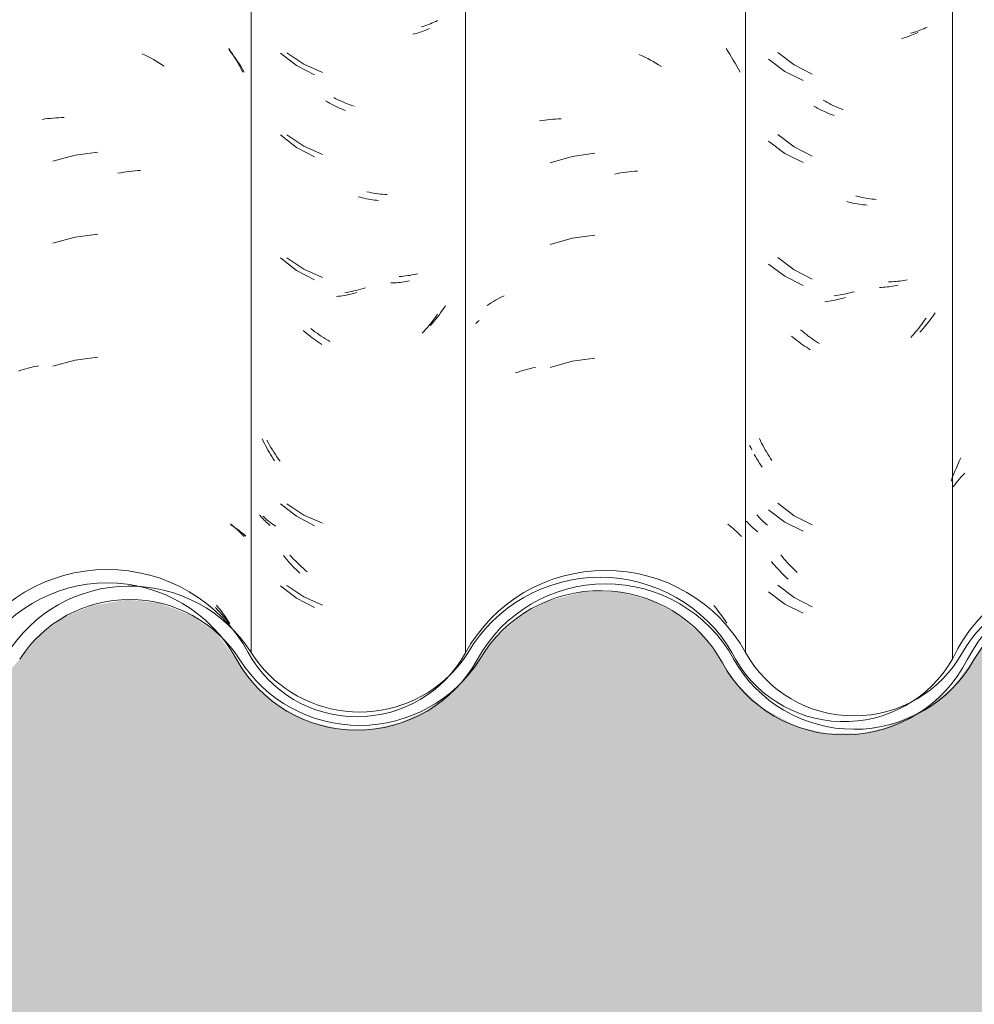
# Model space of a CAD drawing. Header units: metres. Extents: x -27.3 to 21, y -0.3 to 10.3.
# Tile 130 of 255: x 11.803 to 12.154, y 2.65 to 3.012. Entities that reach past the tile are written whole.
import ezdxf

# ---------------------------------------------------------------- set-up
doc = ezdxf.new("R2010")
doc.units = ezdxf.units.M
for name, color, linetype, lineweight in [('A-DETL-GENF', 7, 'Continuous', 5), ('A-GLAZ-CWMG', 7, 'Continuous', 5), ('A-WALL', 7, 'Continuous', 5)]:
    doc.layers.add(name, color=color, linetype=linetype, lineweight=lineweight)

# ---------------------------------------------------------------- blocks, each defined once
blk = doc.blocks.new('FP_79-FACHADA 03')
at = {"layer": 'A-GLAZ-CWMG', "color": 9, "true_color": 0xc0c0c0}
for p, q in [((17.05592, 2.99966), (17.05695, 2.99915)), ((17.05695, 2.99915), (17.05798, 2.99863)), ((17.08774, 3.0017), (17.08843, 3.00064)), ((17.08843, 3.00064), (17.08911, 2.99956)), ((17.08911, 2.99956), (17.08978, 2.99848)), ((17.05798, 2.99863), (17.059, 2.99809)), ((17.059, 2.99809), (17.06002, 2.99753)), ((17.06002, 2.99753), (17.06103, 2.99696)), ((17.06103, 2.99696), (17.06204, 2.99636)), ((17.06204, 2.99636), (17.06304, 2.99575)), ((17.06304, 2.99575), (17.06403, 2.99512)), ((17.08978, 2.99848), (17.09043, 2.99739)), ((17.09043, 2.99739), (17.09106, 2.99628)), ((17.09106, 2.99628), (17.09168, 2.99516)), ((17.09168, 2.99516), (17.09229, 2.99403)), ((17.09229, 2.99403), (17.09287, 2.99289)), ((17.01916, 2.97552), (17.02013, 2.97566)), ((17.02013, 2.97566), (17.02111, 2.97578)), ((17.02111, 2.97578), (17.0221, 2.97589)), ((17.0221, 2.97589), (17.02309, 2.97598)), ((17.02309, 2.97598), (17.02409, 2.97605)), ((17.02409, 2.97605), (17.0251, 2.97611)), ((17.0251, 2.97611), (17.02611, 2.97614)), ((17.02611, 2.97614), (17.02713, 2.97616)), ((17.03958, 2.96341), (17.0312, 2.96234)), ((17.0312, 2.96234), (17.02305, 2.9601)), ((17.04695, 2.95571), (17.048, 2.9559)), ((17.048, 2.9559), (17.04905, 2.95607)), ((17.04905, 2.95607), (17.05011, 2.95623)), ((17.05011, 2.95623), (17.05116, 2.95636)), ((17.05116, 2.95636), (17.0522, 2.95648)), ((17.0522, 2.95648), (17.05325, 2.95658)), ((17.05325, 2.95658), (17.05429, 2.95666)), ((17.05429, 2.95666), (17.05532, 2.95672)), ((17.0312, 2.93219), (17.02305, 2.92995)), ((17.03958, 2.93327), (17.0312, 2.93219)), ((17.0312, 2.88698), (17.02305, 2.88474)), ((17.03958, 2.88806), (17.0312, 2.88698)), ((17.01032, 2.88291), (17.01121, 2.88321)), ((17.01121, 2.88321), (17.01211, 2.88349)), ((17.01211, 2.88349), (17.01302, 2.88376)), ((17.01302, 2.88376), (17.01394, 2.88401)), ((17.01394, 2.88401), (17.01487, 2.88424)), ((17.01487, 2.88424), (17.01581, 2.88446)), ((17.01581, 2.88446), (17.01675, 2.88466)), ((17.01675, 2.88466), (17.0177, 2.88484)), ((17.08839, 2.8267), (17.08907, 2.82617)), ((17.08907, 2.82617), (17.08973, 2.82562)), ((17.08973, 2.82562), (17.09038, 2.82507)), ((17.09038, 2.82507), (17.09102, 2.8245)), ((17.09102, 2.8245), (17.09164, 2.82392)), ((17.09164, 2.82392), (17.09225, 2.82333)), ((17.09225, 2.82333), (17.09284, 2.82273)), ((17.09284, 2.82273), (17.09341, 2.82212)), ((17.08327, 2.79682), (17.08411, 2.79576)), ((17.08411, 2.79576), (17.08493, 2.79468)), ((17.08493, 2.79468), (17.08573, 2.79359)), ((17.08573, 2.79359), (17.08652, 2.79248)), ((17.08652, 2.79248), (17.08729, 2.79136)), ((17.08729, 2.79136), (17.08805, 2.79023))]:
    blk.add_line(p, q, dxfattribs=at)
blk = doc.blocks.new('FP_80-FACHADA 03')
at = {"layer": 'A-GLAZ-CWMG', "color": 9, "true_color": 0xc0c0c0}
for p, q in [((17.15616, 3.00697), (17.15552, 3.0068)), ((17.1568, 3.00715), (17.15616, 3.00697)), ((17.15743, 3.00734), (17.1568, 3.00715)), ((17.15805, 3.00754), (17.15743, 3.00734)), ((17.15867, 3.00775), (17.15805, 3.00754)), ((17.15927, 3.00797), (17.15867, 3.00775)), ((17.15987, 3.00821), (17.15927, 3.00797)), ((17.16046, 3.00845), (17.15987, 3.00821)), ((17.16104, 3.00871), (17.16046, 3.00845)), ((17.16162, 3.00897), (17.16104, 3.00871)), ((17.1068, 2.99992), (17.11269, 2.99531)), ((17.11269, 2.99531), (17.11932, 2.99185)), ((17.12406, 2.98193), (17.12333, 2.98235)), ((17.12478, 2.98152), (17.12406, 2.98193)), ((17.12551, 2.98113), (17.12478, 2.98152)), ((17.12624, 2.98075), (17.12551, 2.98113)), ((17.12698, 2.98038), (17.12624, 2.98075)), ((17.12772, 2.98003), (17.12698, 2.98038)), ((17.12846, 2.97969), (17.12772, 2.98003)), ((17.1292, 2.97936), (17.12846, 2.97969)), ((17.12995, 2.97905), (17.1292, 2.97936)), ((17.13069, 2.97875), (17.12995, 2.97905)), ((17.1068, 2.96978), (17.11269, 2.96517)), ((17.11269, 2.96517), (17.11932, 2.9617)), ((17.13613, 2.94685), (17.13538, 2.94705)), ((17.13688, 2.94666), (17.13613, 2.94685)), ((17.13763, 2.94649), (17.13688, 2.94666)), ((17.13838, 2.94633), (17.13763, 2.94649)), ((17.13913, 2.94618), (17.13838, 2.94633)), ((17.13987, 2.94605), (17.13913, 2.94618)), ((17.14062, 2.94593), (17.13987, 2.94605)), ((17.14136, 2.94583), (17.14062, 2.94593)), ((17.1421, 2.94574), (17.14136, 2.94583)), ((17.14284, 2.94566), (17.1421, 2.94574)), ((17.1068, 2.92456), (17.11269, 2.91995)), ((17.11269, 2.91995), (17.11932, 2.91649)), ((17.1509, 2.91555), (17.1502, 2.91548)), ((17.15159, 2.91564), (17.1509, 2.91555)), ((17.15227, 2.91573), (17.15159, 2.91564)), ((17.15295, 2.91584), (17.15227, 2.91573)), ((17.15362, 2.91596), (17.15295, 2.91584)), ((17.15428, 2.91609), (17.15362, 2.91596)), ((17.14809, 2.91535), (17.14738, 2.91533)), ((17.1488, 2.91538), (17.14809, 2.91535)), ((17.1495, 2.91543), (17.1488, 2.91538)), ((17.1502, 2.91548), (17.1495, 2.91543)), ((17.1281, 2.91042), (17.12736, 2.91034)), ((17.12884, 2.91052), (17.1281, 2.91042)), ((17.12959, 2.91063), (17.12884, 2.91052)), ((17.13033, 2.91076), (17.12959, 2.91063)), ((17.13108, 2.9109), (17.13033, 2.91076)), ((17.13183, 2.91105), (17.13108, 2.9109)), ((17.13258, 2.91121), (17.13183, 2.91105)), ((17.13333, 2.91139), (17.13258, 2.91121)), ((17.13408, 2.91159), (17.13333, 2.91139)), ((17.13483, 2.91179), (17.13408, 2.91159)), ((17.16301, 2.90167), (17.16247, 2.90095)), ((17.16355, 2.90241), (17.16301, 2.90167)), ((17.16408, 2.90315), (17.16355, 2.90241)), ((17.1646, 2.9039), (17.16408, 2.90315)), ((17.11578, 2.89733), (17.11512, 2.8979)), ((17.15958, 2.89749), (17.15898, 2.89683)), ((17.16018, 2.89816), (17.15958, 2.89749)), ((17.16076, 2.89884), (17.16018, 2.89816)), ((17.16134, 2.89953), (17.16076, 2.89884)), ((17.16191, 2.90024), (17.16134, 2.89953)), ((17.16247, 2.90095), (17.16191, 2.90024)), ((17.11644, 2.89677), (17.11578, 2.89733)), ((17.11711, 2.89623), (17.11644, 2.89677)), ((17.11779, 2.89569), (17.11711, 2.89623)), ((17.11848, 2.89517), (17.11779, 2.89569)), ((17.11917, 2.89466), (17.11848, 2.89517)), ((17.11986, 2.89417), (17.11917, 2.89466)), ((17.12057, 2.89368), (17.11986, 2.89417)), ((17.12127, 2.89321), (17.12057, 2.89368)), ((17.12198, 2.89275), (17.12127, 2.89321)), ((17.10047, 2.85718), (17.10008, 2.85803)), ((17.10088, 2.85634), (17.10047, 2.85718)), ((17.10129, 2.85551), (17.10088, 2.85634)), ((17.10172, 2.85468), (17.10129, 2.85551)), ((17.10216, 2.85387), (17.10172, 2.85468)), ((17.10262, 2.85306), (17.10216, 2.85387)), ((17.10308, 2.85226), (17.10262, 2.85306)), ((17.10355, 2.85146), (17.10308, 2.85226)), ((17.10404, 2.85068), (17.10355, 2.85146)), ((17.10453, 2.84991), (17.10404, 2.85068)), ((17.1068, 2.83413), (17.11269, 2.82952)), ((17.09945, 2.82955), (17.09907, 2.83001)), ((17.09985, 2.8291), (17.09945, 2.82955)), ((17.10026, 2.82865), (17.09985, 2.8291)), ((17.10068, 2.82821), (17.10026, 2.82865)), ((17.11269, 2.82952), (17.11932, 2.82606)), ((17.10112, 2.82778), (17.10068, 2.82821)), ((17.10157, 2.82736), (17.10112, 2.82778)), ((17.10203, 2.82695), (17.10157, 2.82736)), ((17.10251, 2.82655), (17.10203, 2.82695)), ((17.10299, 2.82616), (17.10251, 2.82655)), ((17.10841, 2.81444), (17.10785, 2.81514)), ((17.10899, 2.81374), (17.10841, 2.81444)), ((17.10957, 2.81306), (17.10899, 2.81374)), ((17.11016, 2.81239), (17.10957, 2.81306)), ((17.11077, 2.81173), (17.11016, 2.81239)), ((17.11137, 2.81108), (17.11077, 2.81173)), ((17.11199, 2.81044), (17.11137, 2.81108)), ((17.11262, 2.80981), (17.11199, 2.81044)), ((17.11325, 2.80919), (17.11262, 2.80981)), ((17.11389, 2.80859), (17.11325, 2.80919)), ((17.1068, 2.80399), (17.11269, 2.79938)), ((17.11269, 2.79938), (17.11932, 2.79592))]:
    blk.add_line(p, q, dxfattribs=at)
blk = doc.blocks.new('FP_81-FACHADA 03')
at = {"layer": 'A-GLAZ-CWMG', "color": 9, "true_color": 0xc0c0c0}
for p, q in [((17.23881, 2.99943), (17.23985, 2.99893)), ((17.23985, 2.99893), (17.24087, 2.99841)), ((17.27073, 3.00163), (17.27142, 3.00058)), ((17.27142, 3.00058), (17.2721, 2.99951)), ((17.2721, 2.99951), (17.27277, 2.99842)), ((17.24087, 2.99841), (17.2419, 2.99788)), ((17.2419, 2.99788), (17.24292, 2.99733)), ((17.24292, 2.99733), (17.24393, 2.99676)), ((17.24393, 2.99676), (17.24494, 2.99617)), ((17.24494, 2.99617), (17.24594, 2.99557)), ((17.24594, 2.99557), (17.24694, 2.99495)), ((17.27277, 2.99842), (17.27342, 2.99733)), ((17.27342, 2.99733), (17.27406, 2.99623)), ((17.27406, 2.99623), (17.27468, 2.99511)), ((17.27468, 2.99511), (17.27529, 2.99398)), ((17.27529, 2.99398), (17.27588, 2.99285)), ((17.20209, 2.97497), (17.20306, 2.97512)), ((17.20306, 2.97512), (17.20403, 2.97525)), ((17.20403, 2.97525), (17.20502, 2.97537)), ((17.20502, 2.97537), (17.20601, 2.97547)), ((17.20601, 2.97547), (17.207, 2.97555)), ((17.207, 2.97555), (17.20801, 2.97562)), ((17.20801, 2.97562), (17.20902, 2.97566)), ((17.20902, 2.97566), (17.21003, 2.97569)), ((17.22246, 2.96306), (17.21409, 2.9619)), ((17.21409, 2.9619), (17.20596, 2.95958)), ((17.22983, 2.95541), (17.23088, 2.95561)), ((17.23088, 2.95561), (17.23194, 2.95579)), ((17.23194, 2.95579), (17.23299, 2.95595)), ((17.23299, 2.95595), (17.23404, 2.9561)), ((17.23404, 2.9561), (17.23509, 2.95622)), ((17.23509, 2.95622), (17.23613, 2.95633)), ((17.23613, 2.95633), (17.23718, 2.95642)), ((17.23718, 2.95642), (17.23821, 2.95649)), ((17.21409, 2.93176), (17.20596, 2.92944)), ((17.22246, 2.93291), (17.21409, 2.93176)), ((17.18436, 2.90805), (17.18511, 2.90851)), ((17.18511, 2.90851), (17.18588, 2.90897)), ((17.18588, 2.90897), (17.18665, 2.90941)), ((17.18665, 2.90941), (17.18745, 2.90983)), ((17.18745, 2.90983), (17.18825, 2.91024)), ((17.18825, 2.91024), (17.18906, 2.91064)), ((17.18289, 2.90707), (17.18362, 2.90757)), ((17.18362, 2.90757), (17.18436, 2.90805)), ((17.21409, 2.88655), (17.20596, 2.88423)), ((17.22246, 2.8877), (17.21409, 2.88655)), ((17.19508, 2.88286), (17.19599, 2.88314)), ((17.19599, 2.88314), (17.1969, 2.8834)), ((17.1969, 2.8834), (17.19782, 2.88364)), ((17.19782, 2.88364), (17.19875, 2.88387)), ((17.19875, 2.88387), (17.19969, 2.88408)), ((17.19969, 2.88408), (17.20064, 2.88428)), ((17.19331, 2.88226), (17.19419, 2.88257)), ((17.19419, 2.88257), (17.19508, 2.88286)), ((17.27138, 2.82664), (17.27206, 2.82611)), ((17.27206, 2.82611), (17.27273, 2.82557)), ((17.27273, 2.82557), (17.27338, 2.82501)), ((17.27338, 2.82501), (17.27402, 2.82445)), ((17.27402, 2.82445), (17.27464, 2.82387)), ((17.27464, 2.82387), (17.27525, 2.82328)), ((17.27525, 2.82328), (17.27584, 2.82269)), ((17.27584, 2.82269), (17.27642, 2.82208)), ((17.26624, 2.79674), (17.26708, 2.79568)), ((17.26708, 2.79568), (17.2679, 2.79461)), ((17.2679, 2.79461), (17.26871, 2.79352)), ((17.26871, 2.79352), (17.2695, 2.79242)), ((17.2695, 2.79242), (17.27028, 2.7913)), ((17.27028, 2.7913), (17.27104, 2.79017))]:
    blk.add_line(p, q, dxfattribs=at)
blk = doc.blocks.new('FP_82-FACHADA 03')
at = {"layer": 'A-GLAZ-CWMG', "color": 9, "true_color": 0xc0c0c0}
for p, q in [((17.33927, 3.00738), (17.33863, 3.00721)), ((17.33991, 3.00756), (17.33927, 3.00738)), ((17.34054, 3.00775), (17.33991, 3.00756)), ((17.34116, 3.00795), (17.34054, 3.00775)), ((17.34177, 3.00817), (17.34116, 3.00795)), ((17.34238, 3.00839), (17.34177, 3.00817)), ((17.34298, 3.00863), (17.34238, 3.00839)), ((17.34357, 3.00887), (17.34298, 3.00863)), ((17.34415, 3.00913), (17.34357, 3.00887)), ((17.34472, 3.0094), (17.34415, 3.00913)), ((17.28983, 3.00008), (17.29575, 2.99551)), ((17.29575, 2.99551), (17.30242, 2.99209)), ((17.30716, 2.9822), (17.30644, 2.98262)), ((17.30789, 2.9818), (17.30716, 2.9822)), ((17.30862, 2.98141), (17.30789, 2.9818)), ((17.30936, 2.98104), (17.30862, 2.98141)), ((17.31009, 2.98067), (17.30936, 2.98104)), ((17.31083, 2.98032), (17.31009, 2.98067)), ((17.31157, 2.97999), (17.31083, 2.98032)), ((17.31232, 2.97966), (17.31157, 2.97999)), ((17.31306, 2.97935), (17.31232, 2.97966)), ((17.31381, 2.97906), (17.31306, 2.97935)), ((17.28983, 2.96994), (17.29575, 2.96537)), ((17.29575, 2.96537), (17.30242, 2.96195)), ((17.31925, 2.94718), (17.3185, 2.94738)), ((17.32, 2.947), (17.31925, 2.94718)), ((17.32075, 2.94683), (17.32, 2.947)), ((17.3215, 2.94667), (17.32075, 2.94683)), ((17.32225, 2.94653), (17.3215, 2.94667)), ((17.32299, 2.9464), (17.32225, 2.94653)), ((17.32374, 2.94629), (17.32299, 2.9464)), ((17.32448, 2.94619), (17.32374, 2.94629)), ((17.32522, 2.9461), (17.32448, 2.94619)), ((17.32596, 2.94602), (17.32522, 2.9461)), ((17.28983, 2.92472), (17.29575, 2.92015)), ((17.29575, 2.92015), (17.30242, 2.91673)), ((17.33121, 2.91574), (17.3305, 2.91572)), ((17.33192, 2.91577), (17.33121, 2.91574)), ((17.33262, 2.91582), (17.33192, 2.91577)), ((17.33332, 2.91588), (17.33262, 2.91582)), ((17.33401, 2.91595), (17.33332, 2.91588)), ((17.3347, 2.91603), (17.33401, 2.91595)), ((17.33538, 2.91613), (17.3347, 2.91603)), ((17.33606, 2.91624), (17.33538, 2.91613)), ((17.33673, 2.91636), (17.33606, 2.91624)), ((17.33739, 2.9165), (17.33673, 2.91636)), ((17.3172, 2.91191), (17.31645, 2.91172)), ((17.31795, 2.91212), (17.3172, 2.91191)), ((17.31122, 2.91072), (17.31048, 2.91063)), ((17.31196, 2.91082), (17.31122, 2.91072)), ((17.3127, 2.91094), (17.31196, 2.91082)), ((17.31345, 2.91106), (17.3127, 2.91094)), ((17.3142, 2.91121), (17.31345, 2.91106)), ((17.31495, 2.91136), (17.3142, 2.91121)), ((17.3157, 2.91153), (17.31495, 2.91136)), ((17.31645, 2.91172), (17.3157, 2.91153)), ((17.34557, 2.90138), (17.34501, 2.90066)), ((17.34612, 2.9021), (17.34557, 2.90138)), ((17.34666, 2.90283), (17.34612, 2.9021)), ((17.34718, 2.90358), (17.34666, 2.90283)), ((17.3477, 2.90433), (17.34718, 2.90358)), ((17.29886, 2.89756), (17.2982, 2.89812)), ((17.29953, 2.897), (17.29886, 2.89756)), ((17.34269, 2.89791), (17.34209, 2.89725)), ((17.34328, 2.89858), (17.34269, 2.89791)), ((17.34387, 2.89926), (17.34328, 2.89858)), ((17.34444, 2.89996), (17.34387, 2.89926)), ((17.34501, 2.90066), (17.34444, 2.89996)), ((17.3002, 2.89646), (17.29953, 2.897)), ((17.30088, 2.89593), (17.3002, 2.89646)), ((17.30157, 2.89541), (17.30088, 2.89593)), ((17.30226, 2.89491), (17.30157, 2.89541)), ((17.30296, 2.89441), (17.30226, 2.89491)), ((17.30366, 2.89393), (17.30296, 2.89441)), ((17.30437, 2.89347), (17.30366, 2.89393)), ((17.30508, 2.89301), (17.30437, 2.89347)), ((17.28343, 2.85729), (17.28303, 2.85814)), ((17.28384, 2.85646), (17.28343, 2.85729)), ((17.28427, 2.85563), (17.28384, 2.85646)), ((17.2847, 2.85481), (17.28427, 2.85563)), ((17.28515, 2.85399), (17.2847, 2.85481)), ((17.28561, 2.85319), (17.28515, 2.85399)), ((17.28607, 2.85239), (17.28561, 2.85319)), ((17.28655, 2.8516), (17.28607, 2.85239)), ((17.28704, 2.85082), (17.28655, 2.8516)), ((17.28754, 2.85005), (17.28704, 2.85082)), ((17.28983, 2.83429), (17.29575, 2.82973)), ((17.28242, 2.82962), (17.28204, 2.83007)), ((17.28282, 2.82918), (17.28242, 2.82962)), ((17.28324, 2.82874), (17.28282, 2.82918)), ((17.28367, 2.82831), (17.28324, 2.82874)), ((17.29575, 2.82973), (17.30242, 2.82631)), ((17.28411, 2.82789), (17.28367, 2.82831)), ((17.28456, 2.82747), (17.28411, 2.82789)), ((17.28502, 2.82707), (17.28456, 2.82747)), ((17.2855, 2.82667), (17.28502, 2.82707)), ((17.28599, 2.82629), (17.2855, 2.82667)), ((17.29146, 2.81461), (17.29089, 2.81531)), ((17.29203, 2.81392), (17.29146, 2.81461)), ((17.29262, 2.81324), (17.29203, 2.81392)), ((17.29322, 2.81257), (17.29262, 2.81324)), ((17.29382, 2.81192), (17.29322, 2.81257)), ((17.29444, 2.81127), (17.29382, 2.81192)), ((17.29506, 2.81063), (17.29444, 2.81127)), ((17.29568, 2.81001), (17.29506, 2.81063)), ((17.29632, 2.8094), (17.29568, 2.81001)), ((17.29696, 2.8088), (17.29632, 2.8094)), ((17.28983, 2.80415), (17.29575, 2.79958)), ((17.29575, 2.79958), (17.30242, 2.79616))]:
    blk.add_line(p, q, dxfattribs=at)
blk = doc.blocks.new('Rectangular Mullion - Telha Fibrocimento - Ondulada-V71-FACHADA 03')
at = {"layer": 'A-GLAZ-CWMG', "true_color": 0xc0c0c0}
h = blk.add_hatch(dxfattribs=at)
h.set_pattern_fill('FP_6', color=9, style=0, pattern_type=2)
h.set_pattern_definition([(0, (32.697, 1.318), (0.4064, 0.10048), [0.01676, -0.28804, 0.01676, -0.28804, -1.626]), (0, (32.697, 1.318), (0.4064, 0.10048), [-0.6096, 0.01676, -0.59284, 0.01676, -0.28804, -0.7112]), (0, (32.697, 1.318), (0.4064, 0.10048), [-1.524, 0.01676, -0.18644, 0.01676, -0.49124]), (120.277, (32.85, 1.369), (-0.2911939, 0.2978186), [0.01663, -0.28565, 0.01663, -1.898]), (120.277, (32.85, 1.369), (-0.2911939, 0.2978186), [-0.3189, -0.28565, 0.01663, -0.58792, -1.008]), (120.277, (32.85, 1.369), (-0.2911939, 0.2978186), [-1.209, 0.01663, -0.28565, 0.01663, -0.68868]), (120.277, (32.85, 1.369), (-0.2911939, 0.2978186), [-1.528, -0.18489, 0.01663, -0.48717]), (239.723, (32.9, 1.569), (-0.11521126, -0.39830183), [0.01663, -0.28565, 0.01663, -1.898]), (239.723, (32.9, 1.569), (-0.11521126, -0.39830183), [-0.3189, -0.28565, 0.01663, -0.58792, -1.008]), (239.723, (32.9, 1.569), (-0.11521126, -0.39830183), [-1.209, 0.01663, -0.28565, 0.01663, -0.68868]), (239.723, (32.9, 1.569), (-0.11521126, -0.39830183), [-1.528, -0.18489, 0.01663, -0.48717])])
h.paths.add_polyline_path([(16.93305, 2.75375), (16.93383, 2.75576), (16.93902, 2.75473), (16.93483, 2.75404)])
h.paths.add_polyline_path([(16.72745, 2.7675), (16.72821, 2.76815), (16.72709, 2.76918), (16.72731, 2.76817)])
h.paths.add_polyline_path([(16.61884, 2.76684), (16.61884, 2.76765), (16.61904, 2.76747)])
h.paths.add_polyline_path([(16.75576, 2.7494), (16.76807, 2.74958), (16.77997, 2.75269), (16.79197, 2.75963), (16.79263, 2.76023), (16.79077, 2.76393), (16.79983, 2.76678), (16.79549, 2.7682), (16.79983, 2.7726), (16.803, 2.77696), (16.80665, 2.77698), (16.81604, 2.78967), (16.82439, 2.79709), (16.83847, 2.80393), (16.84962, 2.8067), (16.86324, 2.80674), (16.87753, 2.80298), (16.88925, 2.79664), (16.89872, 2.78833), (16.91329, 2.76733), (16.92301, 2.75901), (16.93497, 2.75328), (16.94538, 2.75085), (16.95694, 2.75081), (16.96872, 2.75364), (16.97947, 2.75917), (16.9892, 2.76797), (17.00293, 2.78734), (17.01436, 2.79661), (17.02586, 2.80202), (17.03745, 2.80461), (17.05116, 2.80421), (17.06406, 2.80055), (17.07342, 2.79576), (17.08314, 2.78739), (17.09818, 2.7667), (17.10744, 2.75902), (17.11892, 2.7536), (17.12944, 2.75119), (17.1409, 2.75118), (17.15314, 2.75427), (17.16426, 2.76031), (17.16707, 2.76336), (17.15996, 2.7586), (17.14905, 2.75427), (17.14834, 2.75676), (17.14419, 2.75365), (17.13591, 2.75262), (17.1216, 2.75476), (17.11801, 2.75617), (17.11892, 2.75866), (17.11821, 2.75902), (17.11237, 2.76203), (17.11048, 2.75922), (17.09872, 2.7684), (17.09128, 2.77738), (17.09493, 2.77941), (17.08678, 2.79078), (17.07613, 2.79992), (17.06198, 2.80668), (17.04946, 2.80955), (17.03578, 2.8095), (17.0221, 2.80614), (17.00961, 2.79967), (16.9986, 2.78985), (16.98471, 2.77022), (16.97651, 2.76315), (16.96648, 2.75814), (16.95626, 2.75571), (16.94258, 2.75576), (16.94003, 2.75489), (16.93923, 2.75728), (16.93305, 2.7593), (16.9236, 2.76482), (16.91708, 2.77055), (16.90235, 2.79173), (16.88909, 2.80257), (16.87651, 2.80865), (16.86279, 2.81176), (16.84768, 2.81143), (16.83311, 2.80743), (16.81887, 2.79899), (16.80807, 2.78808), (16.79848, 2.77351), (16.79451, 2.7682), (16.78602, 2.76122), (16.77598, 2.75642), (16.76553, 2.75377), (16.7669, 2.75151), (16.75876, 2.75152), (16.74682, 2.75449), (16.7365, 2.75975), (16.72745, 2.7675), (16.72489, 2.77185), (16.72119, 2.77748), (16.72049, 2.77712), (16.71932, 2.77874), (16.71993, 2.77941), (16.71095, 2.79064), (16.71062, 2.78947), (16.70342, 2.79561), (16.69208, 2.80136), (16.67969, 2.80431), (16.67969, 2.80599), (16.67138, 2.80707), (16.65688, 2.80519), (16.6536, 2.80384), (16.65456, 2.80129), (16.64354, 2.79564), (16.64324, 2.79956), (16.6414, 2.79817), (16.64324, 2.79549), (16.63381, 2.78737), (16.63149, 2.79053), (16.62283, 2.77941), (16.62773, 2.7824), (16.62625, 2.77693), (16.62246, 2.77895), (16.61532, 2.77031), (16.60573, 2.76336), (16.5947, 2.75901), (16.58291, 2.75752), (16.56994, 2.75948), (16.55976, 2.7636), (16.55022, 2.77065), (16.53539, 2.78852), (16.54193, 2.77941), (16.53861, 2.77699), (16.54816, 2.76595), (16.55774, 2.75902), (16.55937, 2.76203), (16.56519, 2.75901), (16.56592, 2.75866), (16.56519, 2.7561), (16.57112, 2.75408), (16.58301, 2.75261), (16.59202, 2.75427), (16.59534, 2.75676), (16.59605, 2.75427), (16.60826, 2.75912), (16.61884, 2.76684), (16.63528, 2.78721), (16.64361, 2.79404), (16.65612, 2.79966), (16.66694, 2.80187), (16.68032, 2.80116), (16.68983, 2.79874), (16.70046, 2.79318), (16.70949, 2.78531), (16.72444, 2.76482), (16.73399, 2.75706), (16.74605, 2.75162), (16.75425, 2.74974)])
h.paths.add_polyline_path([(17.22438, 2.80707), (17.22157, 2.80429), (17.22788, 2.80431), (17.2244, 2.80706)])
h.paths.add_polyline_path([(17.3199, 2.75151), (17.31764, 2.75416), (17.31829, 2.75416), (17.32909, 2.75644), (17.33372, 2.75892), (17.32324, 2.75642), (17.31176, 2.75659), (17.30013, 2.75986), (17.29118, 2.76482), (17.28421, 2.77075), (17.26956, 2.79087), (17.25928, 2.79967), (17.24508, 2.8064), (17.23269, 2.80921), (17.21938, 2.80919), (17.20439, 2.80519), (17.19344, 2.79958), (17.18148, 2.78853), (17.17379, 2.77693), (17.17583, 2.77875), (17.17925, 2.77693), (17.18073, 2.7824), (17.17583, 2.77941), (17.18495, 2.79053), (17.18681, 2.78737), (17.19624, 2.79549), (17.1944, 2.79817), (17.19637, 2.79958), (17.19661, 2.79568), (17.20756, 2.80129), (17.2066, 2.80384), (17.21096, 2.80533), (17.22559, 2.80691), (17.2329, 2.80596), (17.23309, 2.80421), (17.24688, 2.80045), (17.25642, 2.79561), (17.26362, 2.78947), (17.26419, 2.79064), (17.27289, 2.77936), (17.27232, 2.77874), (17.27393, 2.77735), (17.27443, 2.77712), (17.28045, 2.7675), (17.29116, 2.75891), (17.30198, 2.75388), (17.31246, 2.75152), (17.31829, 2.75151)])
h.paths.add_polyline_path([(16.41357, 2.75171), (16.42678, 2.75343), (16.4391, 2.75847), (16.44968, 2.76648), (16.46548, 2.7861), (16.47522, 2.79309), (16.48641, 2.79745), (16.49835, 2.79892), (16.51106, 2.7971), (16.52313, 2.79178), (16.53014, 2.78739), (16.5195, 2.79623), (16.50874, 2.80167), (16.49773, 2.80384), (16.48442, 2.80202), (16.47037, 2.79572), (16.46002, 2.78734), (16.4456, 2.76944), (16.43558, 2.76226), (16.41974, 2.75571), (16.41357, 2.75312)])
h.paths.add_polyline_path([(17.48152, 2.75178), (17.48783, 2.75331), (17.48605, 2.75375), (17.4803, 2.75676), (17.46962, 2.75689), (17.45804, 2.76006), (17.4492, 2.76482), (17.44209, 2.77073), (17.428, 2.78915), (17.42155, 2.79465), (17.41219, 2.7994), (17.40139, 2.80184), (17.38941, 2.80135), (17.38123, 2.79911), (17.37739, 2.79709), (17.36637, 2.7868), (17.35961, 2.77693), (17.35597, 2.77693), (17.35148, 2.77075), (17.34825, 2.768), (17.35262, 2.76659), (17.34331, 2.76379), (17.34563, 2.76023), (17.34462, 2.75892), (17.34789, 2.76122), (17.35573, 2.7682), (17.36754, 2.78446), (17.37461, 2.79052), (17.38293, 2.79475), (17.39203, 2.79693), (17.40197, 2.79679), (17.41219, 2.79388), (17.4188, 2.79052), (17.42588, 2.78446), (17.43836, 2.76744), (17.44907, 2.75901), (17.46018, 2.75401), (17.4708, 2.75178), (17.47821, 2.75178)])
h.paths.add_polyline_path([(17.48605, 2.75375), (17.49202, 2.75473), (17.48683, 2.75576)])
h.paths.add_polyline_path([(17.49309, 2.75451), (17.5037, 2.75983), (17.51278, 2.76744), (17.51982, 2.77693), (17.51614, 2.78059), (17.50926, 2.77111), (17.50184, 2.76456), (17.49223, 2.75948), (17.48787, 2.75836), (17.49263, 2.75719), (17.49287, 2.75576)])
h.paths.add_polyline_path([(16.58741, 2.75501), (16.58734, 2.7561), (16.58937, 2.75609), (16.5879, 2.75528)])
h.paths.add_polyline_path([(17.14041, 2.75501), (17.1427, 2.75667), (17.14027, 2.75609)])
h.paths.add_polyline_path([(17.17184, 2.76684), (17.17184, 2.76765), (17.16859, 2.77004)])
h.paths.add_polyline_path([(17.28045, 2.7675), (17.28045, 2.76885), (17.28121, 2.76815)])
h.paths.add_polyline_path([(16.66857, 2.80429), (16.67138, 2.80707), (16.67489, 2.8043), (16.67138, 2.80429)])
at = {"layer": 'A-GLAZ-CWMG'}
for p, q in [((17.17485, 2.77928), (17.17485, 4.13453)), ((17.27793, 2.77941), (17.27793, 4.13466))]:
    blk.add_line(p, q, dxfattribs=at)
for centre, major_axis, start_param, end_param in [((17.04305, 2.75157), (0.05902, 0), 0.497168, 2.651943), ((17.22642, 2.75157), (0.05869, 0), 0.500225, 2.643944), ((17.04305, 2.75157), (0.05402, 0), 0.495792, 2.647005), ((17.22642, 2.75157), (0.05369, 0), 0.502013, 2.643685), ((17.39671, 2.75818), (0.04446, 0), 0.503915, 2.637678), ((17.39671, 2.75818), (0.03946, 0), 0.501216, 2.640377), ((17.13493, 2.80069), (0.04542, 0), 3.635147, 5.786308), ((17.31785, 2.8012), (0.0456, 0), 3.645908, 5.77887), ((17.13493, 2.80069), (0.05042, 0), 3.63698, 5.786507), ((17.31785, 2.8012), (0.0506, 0), 3.643606, 5.776805)]:
    blk.add_ellipse(centre, major_axis=major_axis, ratio=0.988936, start_param=start_param, end_param=end_param, dxfattribs=at)
for name in ['FP_79-FACHADA 03', 'FP_81-FACHADA 03', 'FP_80-FACHADA 03', 'FP_82-FACHADA 03']:
    blk.add_blockref(name, (0, 0), dxfattribs=at)
blk = doc.blocks.new('FP_87-FACHADA 03')
at = {"layer": 'A-GLAZ-CWMG', "color": 9, "true_color": 0xc0c0c0}
for p, q in [((17.08778, 3.00126), (17.08854, 3.00027)), ((17.08854, 3.00027), (17.08929, 2.99926)), ((17.08929, 2.99926), (17.09003, 2.99824)), ((17.09003, 2.99824), (17.09075, 2.99721)), ((17.09075, 2.99721), (17.09146, 2.99615)), ((17.09146, 2.99615), (17.09215, 2.99509)), ((17.09215, 2.99509), (17.09282, 2.99401)), ((17.09282, 2.99401), (17.09348, 2.99292)), ((17.08849, 2.82633), (17.08924, 2.82586)), ((17.08924, 2.82586), (17.08998, 2.82538)), ((17.08998, 2.82538), (17.0907, 2.82488)), ((17.0907, 2.82488), (17.09141, 2.82437)), ((17.09141, 2.82437), (17.0921, 2.82385)), ((17.0921, 2.82385), (17.09278, 2.82331)), ((17.09278, 2.82331), (17.09343, 2.82276)), ((17.09343, 2.82276), (17.09408, 2.82219)), ((17.08286, 2.79592), (17.08365, 2.79509)), ((17.08365, 2.79509), (17.08442, 2.79425)), ((17.08442, 2.79425), (17.08519, 2.79339)), ((17.08519, 2.79339), (17.08594, 2.79252)), ((17.08594, 2.79252), (17.08668, 2.79164)), ((17.08668, 2.79164), (17.0874, 2.79074)), ((17.0874, 2.79074), (17.08812, 2.78983))]:
    blk.add_line(p, q, dxfattribs=at)
blk = doc.blocks.new('FP_88-FACHADA 03')
at = {"layer": 'A-GLAZ-CWMG', "color": 9, "true_color": 0xc0c0c0}
for p, q in [((17.15924, 3.00971), (17.15854, 3.0095)), ((17.15994, 3.00993), (17.15924, 3.00971)), ((17.16063, 3.01017), (17.15994, 3.00993)), ((17.1613, 3.01042), (17.16063, 3.01017)), ((17.16197, 3.01068), (17.1613, 3.01042)), ((17.16262, 3.01096), (17.16197, 3.01068)), ((17.16327, 3.01125), (17.16262, 3.01096)), ((17.16391, 3.01155), (17.16327, 3.01125)), ((17.16453, 3.01187), (17.16391, 3.01155)), ((17.10914, 2.99994), (17.11538, 2.99577)), ((17.11538, 2.99577), (17.12228, 2.99275)), ((17.1272, 2.98309), (17.12639, 2.98351)), ((17.12803, 2.98269), (17.1272, 2.98309)), ((17.12885, 2.9823), (17.12803, 2.98269)), ((17.12968, 2.98193), (17.12885, 2.9823)), ((17.13051, 2.98158), (17.12968, 2.98193)), ((17.13134, 2.98124), (17.13051, 2.98158)), ((17.13218, 2.98092), (17.13134, 2.98124)), ((17.13301, 2.98062), (17.13218, 2.98092)), ((17.13385, 2.98033), (17.13301, 2.98062)), ((17.10914, 2.9698), (17.11538, 2.96562)), ((17.11538, 2.96562), (17.12228, 2.96261)), ((17.13939, 2.9487), (17.13856, 2.94888)), ((17.14023, 2.94853), (17.13939, 2.9487)), ((17.14106, 2.94839), (17.14023, 2.94853)), ((17.14189, 2.94826), (17.14106, 2.94839)), ((17.14272, 2.94814), (17.14189, 2.94826)), ((17.14355, 2.94805), (17.14272, 2.94814)), ((17.14437, 2.94796), (17.14355, 2.94805)), ((17.14519, 2.9479), (17.14437, 2.94796)), ((17.14601, 2.94785), (17.14519, 2.9479)), ((17.10914, 2.92458), (17.11538, 2.92041)), ((17.11538, 2.92041), (17.12228, 2.91739)), ((17.15129, 2.91777), (17.15051, 2.91772)), ((17.15207, 2.91784), (17.15129, 2.91777)), ((17.15284, 2.91793), (17.15207, 2.91784)), ((17.15361, 2.91803), (17.15284, 2.91793)), ((17.15436, 2.91814), (17.15361, 2.91803)), ((17.15512, 2.91827), (17.15436, 2.91814)), ((17.15586, 2.91841), (17.15512, 2.91827)), ((17.1566, 2.91857), (17.15586, 2.91841)), ((17.15732, 2.91874), (17.1566, 2.91857)), ((17.13215, 2.91203), (17.13131, 2.91187)), ((17.13298, 2.91221), (17.13215, 2.91203)), ((17.13382, 2.9124), (17.13298, 2.91221)), ((17.13466, 2.9126), (17.13382, 2.9124)), ((17.1355, 2.91283), (17.13466, 2.9126)), ((17.13634, 2.91307), (17.1355, 2.91283)), ((17.13717, 2.91332), (17.13634, 2.91307)), ((17.13801, 2.91359), (17.13717, 2.91332)), ((17.13131, 2.91187), (17.13048, 2.91173)), ((17.16631, 2.90519), (17.16572, 2.90436)), ((17.16689, 2.90603), (17.16631, 2.90519)), ((17.16746, 2.90688), (17.16689, 2.90603)), ((17.16325, 2.90116), (17.1626, 2.9004)), ((17.16388, 2.90194), (17.16325, 2.90116)), ((17.16451, 2.90274), (17.16388, 2.90194)), ((17.16512, 2.90354), (17.16451, 2.90274)), ((17.16572, 2.90436), (17.16512, 2.90354)), ((17.11868, 2.89795), (17.11792, 2.89853)), ((17.11945, 2.89738), (17.11868, 2.89795)), ((17.1626, 2.9004), (17.16195, 2.89964)), ((17.12023, 2.89682), (17.11945, 2.89738)), ((17.12101, 2.89628), (17.12023, 2.89682)), ((17.1218, 2.89576), (17.12101, 2.89628)), ((17.12259, 2.89525), (17.1218, 2.89576)), ((17.12339, 2.89476), (17.12259, 2.89525)), ((17.1242, 2.89429), (17.12339, 2.89476)), ((17.125, 2.89382), (17.1242, 2.89429)), ((17.10221, 2.8566), (17.10171, 2.8575)), ((17.10272, 2.85571), (17.10221, 2.8566)), ((17.10325, 2.85482), (17.10272, 2.85571)), ((17.10379, 2.85395), (17.10325, 2.85482)), ((17.10434, 2.85309), (17.10379, 2.85395)), ((17.10491, 2.85224), (17.10434, 2.85309)), ((17.10549, 2.8514), (17.10491, 2.85224)), ((17.10608, 2.85057), (17.10549, 2.8514)), ((17.10668, 2.84975), (17.10608, 2.85057)), ((17.10914, 2.83415), (17.11538, 2.82998)), ((17.10081, 2.82914), (17.10034, 2.82959)), ((17.10128, 2.82869), (17.10081, 2.82914)), ((17.10177, 2.82826), (17.10128, 2.82869)), ((17.11538, 2.82998), (17.12228, 2.82696)), ((17.10228, 2.82784), (17.10177, 2.82826)), ((17.10279, 2.82742), (17.10228, 2.82784)), ((17.10332, 2.82702), (17.10279, 2.82742)), ((17.10386, 2.82663), (17.10332, 2.82702)), ((17.10442, 2.82624), (17.10386, 2.82663)), ((17.10499, 2.82587), (17.10442, 2.82624)), ((17.11093, 2.81451), (17.11026, 2.81525)), ((17.11162, 2.81379), (17.11093, 2.81451)), ((17.11231, 2.81308), (17.11162, 2.81379)), ((17.11301, 2.81239), (17.11231, 2.81308)), ((17.11372, 2.81171), (17.11301, 2.81239)), ((17.11444, 2.81104), (17.11372, 2.81171)), ((17.11516, 2.81039), (17.11444, 2.81104)), ((17.1159, 2.80975), (17.11516, 2.81039)), ((17.11664, 2.80913), (17.1159, 2.80975)), ((17.10914, 2.80401), (17.11538, 2.79984)), ((17.11538, 2.79984), (17.12228, 2.79682))]:
    blk.add_line(p, q, dxfattribs=at)
blk = doc.blocks.new('FP_89-FACHADA 03')
at = {"layer": 'A-GLAZ-CWMG', "color": 9, "true_color": 0xc0c0c0}
for p, q in [((17.17926, 2.90098), (17.17991, 2.90154)), ((17.17863, 2.90041), (17.17926, 2.90098))]:
    blk.add_line(p, q, dxfattribs=at)
blk = doc.blocks.new('FP_90-FACHADA 03')
at = {"layer": 'A-GLAZ-CWMG', "color": 9, "true_color": 0xc0c0c0}
for p, q in [((17.33843, 3.00622), (17.33782, 3.006)), ((17.33903, 3.00645), (17.33843, 3.00622)), ((17.33963, 3.00669), (17.33903, 3.00645)), ((17.34021, 3.00694), (17.33963, 3.00669)), ((17.34079, 3.0072), (17.34021, 3.00694)), ((17.34136, 3.00747), (17.34079, 3.0072)), ((17.33593, 3.00542), (17.33529, 3.00524)), ((17.33657, 3.0056), (17.33593, 3.00542)), ((17.3372, 3.0058), (17.33657, 3.0056)), ((17.33782, 3.006), (17.3372, 3.0058)), ((17.28637, 2.99763), (17.29235, 2.99314)), ((17.29235, 2.99314), (17.29906, 2.9898)), ((17.30383, 2.97997), (17.3031, 2.98038)), ((17.30456, 2.97957), (17.30383, 2.97997)), ((17.30529, 2.97919), (17.30456, 2.97957)), ((17.30603, 2.97882), (17.30529, 2.97919)), ((17.30677, 2.97847), (17.30603, 2.97882)), ((17.30751, 2.97812), (17.30677, 2.97847)), ((17.30825, 2.9778), (17.30751, 2.97812)), ((17.309, 2.97748), (17.30825, 2.9778)), ((17.30975, 2.97718), (17.309, 2.97748)), ((17.3105, 2.97689), (17.30975, 2.97718)), ((17.28637, 2.96749), (17.29235, 2.963)), ((17.29235, 2.963), (17.29906, 2.95966)), ((17.31594, 2.94507), (17.31519, 2.94526)), ((17.31669, 2.94489), (17.31594, 2.94507)), ((17.31744, 2.94473), (17.31669, 2.94489)), ((17.31819, 2.94458), (17.31744, 2.94473)), ((17.31894, 2.94444), (17.31819, 2.94458)), ((17.31968, 2.94432), (17.31894, 2.94444)), ((17.32043, 2.94421), (17.31968, 2.94432)), ((17.32117, 2.94412), (17.32043, 2.94421)), ((17.32191, 2.94403), (17.32117, 2.94412)), ((17.32265, 2.94397), (17.32191, 2.94403)), ((17.28637, 2.92228), (17.29235, 2.91778)), ((17.29235, 2.91778), (17.29906, 2.91444)), ((17.32789, 2.91372), (17.32718, 2.91369)), ((17.3286, 2.91376), (17.32789, 2.91372)), ((17.3293, 2.91381), (17.3286, 2.91376)), ((17.33, 2.91388), (17.3293, 2.91381)), ((17.33069, 2.91395), (17.33, 2.91388)), ((17.33137, 2.91404), (17.33069, 2.91395)), ((17.33205, 2.91414), (17.33137, 2.91404)), ((17.33273, 2.91426), (17.33205, 2.91414)), ((17.3334, 2.91438), (17.33273, 2.91426)), ((17.33406, 2.91452), (17.3334, 2.91438)), ((17.30789, 2.90852), (17.30715, 2.90843)), ((17.30864, 2.90863), (17.30789, 2.90852)), ((17.30939, 2.90876), (17.30864, 2.90863)), ((17.31013, 2.90889), (17.30939, 2.90876)), ((17.31088, 2.90904), (17.31013, 2.90889)), ((17.31163, 2.90921), (17.31088, 2.90904)), ((17.31239, 2.90938), (17.31163, 2.90921)), ((17.31314, 2.90957), (17.31239, 2.90938)), ((17.31389, 2.90978), (17.31314, 2.90957)), ((17.31464, 2.90999), (17.31389, 2.90978)), ((17.34382, 2.90166), (17.34329, 2.90092)), ((17.34434, 2.90242), (17.34382, 2.90166)), ((17.34109, 2.89803), (17.34051, 2.89733)), ((17.34165, 2.89873), (17.34109, 2.89803)), ((17.34221, 2.89945), (17.34165, 2.89873)), ((17.34275, 2.90018), (17.34221, 2.89945)), ((17.34329, 2.90092), (17.34275, 2.90018)), ((17.29548, 2.89522), (17.29481, 2.89578)), ((17.29615, 2.89468), (17.29548, 2.89522)), ((17.29683, 2.89414), (17.29615, 2.89468)), ((17.29752, 2.89362), (17.29683, 2.89414)), ((17.33934, 2.89597), (17.33874, 2.8953)), ((17.33993, 2.89664), (17.33934, 2.89597)), ((17.34051, 2.89733), (17.33993, 2.89664)), ((17.29821, 2.89311), (17.29752, 2.89362)), ((17.29891, 2.89261), (17.29821, 2.89311)), ((17.29961, 2.89213), (17.29891, 2.89261)), ((17.30032, 2.89166), (17.29961, 2.89213)), ((17.30103, 2.8912), (17.30032, 2.89166)), ((17.30174, 2.89075), (17.30103, 2.8912)), ((17.27984, 2.85476), (17.27943, 2.8556)), ((17.28027, 2.85393), (17.27984, 2.85476)), ((17.2816, 2.85148), (17.28115, 2.85229)), ((17.28207, 2.85068), (17.2816, 2.85148)), ((17.28254, 2.84989), (17.28207, 2.85068)), ((17.28303, 2.84911), (17.28254, 2.84989)), ((17.28353, 2.84834), (17.28303, 2.84911)), ((17.28404, 2.84757), (17.28353, 2.84834)), ((17.28637, 2.83185), (17.29235, 2.82736)), ((17.27858, 2.82733), (17.2782, 2.82776)), ((17.27896, 2.82691), (17.27858, 2.82733)), ((17.27936, 2.82649), (17.27896, 2.82691)), ((17.27977, 2.82608), (17.27936, 2.82649)), ((17.28019, 2.82568), (17.27977, 2.82608)), ((17.28062, 2.82528), (17.28019, 2.82568)), ((17.28106, 2.8249), (17.28062, 2.82528)), ((17.29235, 2.82736), (17.29906, 2.82402)), ((17.28152, 2.82452), (17.28106, 2.8249)), ((17.28198, 2.82415), (17.28152, 2.82452)), ((17.28246, 2.82379), (17.28198, 2.82415)), ((17.28801, 2.81219), (17.28743, 2.81288)), ((17.28859, 2.8115), (17.28801, 2.81219)), ((17.28919, 2.81083), (17.28859, 2.8115)), ((17.28979, 2.81017), (17.28919, 2.81083)), ((17.2904, 2.80952), (17.28979, 2.81017)), ((17.29102, 2.80888), (17.2904, 2.80952)), ((17.29165, 2.80826), (17.29102, 2.80888)), ((17.29228, 2.80764), (17.29165, 2.80826)), ((17.29292, 2.80703), (17.29228, 2.80764)), ((17.29357, 2.80644), (17.29292, 2.80703)), ((17.28637, 2.8017), (17.29235, 2.79721)), ((17.29235, 2.79721), (17.29906, 2.79387))]:
    blk.add_line(p, q, dxfattribs=at)
blk = doc.blocks.new('FP_91-FACHADA 03')
at = {"layer": 'A-GLAZ-CWMG', "color": 9, "true_color": 0xc0c0c0}
for p, q in [((17.35658, 2.84976), (17.35715, 2.85096)), ((17.35499, 2.84614), (17.3555, 2.84736)), ((17.3555, 2.84736), (17.35603, 2.84856)), ((17.35603, 2.84856), (17.35658, 2.84976)), ((17.35355, 2.84243), (17.35401, 2.84367)), ((17.35401, 2.84367), (17.35449, 2.84491)), ((17.35449, 2.84491), (17.35499, 2.84614)), ((17.35605, 2.84257), (17.35666, 2.84329)), ((17.35666, 2.84329), (17.35729, 2.844)), ((17.35729, 2.844), (17.35795, 2.8447)), ((17.35795, 2.8447), (17.35862, 2.84538)), ((17.35433, 2.84033), (17.35488, 2.84108)), ((17.35488, 2.84108), (17.35546, 2.84183)), ((17.35546, 2.84183), (17.35605, 2.84257))]:
    blk.add_line(p, q, dxfattribs=at)
blk = doc.blocks.new('Rectangular Mullion - Telha Fibrocimento - Ondulada-V85-FACHADA 03')
at = {"layer": 'A-GLAZ-CWMG'}
for p, q in [((17.09599, 2.77941), (17.09599, 4.13466)), ((17.35408, 2.77698), (17.35408, 4.13223))]:
    blk.add_line(p, q, dxfattribs=at)
for centre, major_axis, start_param, end_param in [((17.4096, 2.75157), (0.06118, 0), 0.478163, 2.708177), ((17.22438, 2.75157), (0.05612, 0), 0.525465, 2.616128), ((17.4096, 2.75157), (0.05618, 0), 0.479897, 2.667558), ((17.05125, 2.75157), (0.05286, 0), 0.561652, 2.599777), ((17.22438, 2.75157), (0.05114, 0), 0.49447, 2.616374), ((17.05125, 2.75157), (0.04788, 0), 0.560893, 2.57643), ((17.13591, 2.80408), (0.04708, 0), 3.700093, 5.498213), ((17.13591, 2.80408), (0.04708, 0), 5.499318, 5.724685), ((17.31415, 2.79935), (0.04589, 0), 3.596619, 5.767598), ((17.13591, 2.80408), (0.05205, 0), 3.701092, 5.7276), ((17.31415, 2.79935), (0.0508, 0), 3.634676, 5.820528)]:
    blk.add_ellipse(centre, major_axis=major_axis, ratio=0.988936, start_param=start_param, end_param=end_param, dxfattribs=at)
for name in ['FP_89-FACHADA 03', 'FP_91-FACHADA 03', 'FP_88-FACHADA 03', 'FP_90-FACHADA 03', 'FP_87-FACHADA 03']:
    blk.add_blockref(name, (0, 0), dxfattribs=at)

msp = doc.modelspace()

# ---------------------------------------------------------------- hatches: boundary and pattern name
at = {"layer": 'A-DETL-GENF', "true_color": 0xdbcc9e}
h = msp.add_hatch(color=9, dxfattribs=at)
h.paths.add_polyline_path([(6.02722, 2.62), (12.87222, 2.62), (12.87222, 2.68), (6.02722, 2.68), (6.02722, 2.65)])
h.paths.add_polyline_path([(6.94071, 4.62375), (9.06712, 4.62375), (9.06712, 4.80375), (8.91212, 4.80375), (8.91192, 4.71375), (6.12773, 4.71375), (6.12773, 4.62375), (6.67351, 4.62375)])
at = {"layer": 'A-WALL', "true_color": 0xdbcc9e}
msp.add_hatch(color=9, dxfattribs=at).paths.add_polyline_path([(10.10722, 2.68), (12.87222, 2.68), (12.87222, 2.80421), (12.865, 2.80421), (12.865, 2.77693), (12.85796, 2.76744), (12.84702, 2.7589), (12.83648, 2.75409), (12.8267, 2.75178), (12.8148, 2.75178), (12.80322, 2.75451), (12.79261, 2.75983), (12.78354, 2.76744), (12.77106, 2.78446), (12.76398, 2.79052), (12.75566, 2.79475), (12.74657, 2.79693), (12.73663, 2.79679), (12.72641, 2.79388), (12.7198, 2.79052), (12.71272, 2.78446), (12.70028, 2.76733), (12.6898, 2.75892), (12.6789, 2.75386), (12.66838, 2.7515), (12.65694, 2.75152), (12.64531, 2.75433), (12.63468, 2.75975), (12.62563, 2.7675), (12.61126, 2.78737), (12.6016, 2.79561), (12.58996, 2.80143), (12.57787, 2.80421), (12.56484, 2.80421), (12.55101, 2.8004), (12.54142, 2.79549), (12.5318, 2.78721), (12.51749, 2.76724), (12.50679, 2.7586), (12.49597, 2.75356), (12.48541, 2.75118), (12.47407, 2.75119), (12.4624, 2.75401), (12.45173, 2.75948), (12.44268, 2.76728), (12.42832, 2.78739), (12.4186, 2.79576), (12.40507, 2.80211), (12.39464, 2.80421), (12.38011, 2.80421), (12.36728, 2.80058), (12.35781, 2.79572), (12.34811, 2.78734), (12.33376, 2.76709), (12.32281, 2.75822), (12.31202, 2.75319), (12.3014, 2.75081), (12.29, 2.75085), (12.28001, 2.75327), (12.2737, 2.75178), (12.2618, 2.75178), (12.25022, 2.75451), (12.23961, 2.75983), (12.23054, 2.76744), (12.21806, 2.78446), (12.21098, 2.79052), (12.20266, 2.79475), (12.19357, 2.79693), (12.18363, 2.79679), (12.17341, 2.79388), (12.16515, 2.78911), (12.15855, 2.78285), (12.14626, 2.76647), (12.13598, 2.75851), (12.12127, 2.75168), (12.11325, 2.74958), (12.09943, 2.74974), (12.0888, 2.75222), (12.0764, 2.75902), (12.06734, 2.7675), (12.05467, 2.78531), (12.04453, 2.79376), (12.03501, 2.79874), (12.02336, 2.8017), (12.0105, 2.8017), (11.99801, 2.79851), (11.98842, 2.79374), (11.9788, 2.7855), (11.96402, 2.76683), (11.95344, 2.75842), (11.94297, 2.75356), (11.93241, 2.75118), (11.92107, 2.75119), (11.90898, 2.75422), (11.89873, 2.75948), (11.88968, 2.76728), (11.87532, 2.78671), (11.8656, 2.7934), (11.85416, 2.79757), (11.84291, 2.79885), (11.8296, 2.79668), (11.81959, 2.79251), (11.81066, 2.7861), (11.79267, 2.76482), (11.78347, 2.75814), (11.77042, 2.75323), (11.75875, 2.75171), (11.75875, 2.75312), (11.7484, 2.75081), (11.737, 2.75085), (11.72701, 2.75327), (11.7207, 2.75178), (11.7088, 2.75178), (11.69722, 2.75451), (11.68661, 2.75983), (11.67754, 2.76744), (11.66506, 2.78446), (11.65798, 2.79052), (11.64966, 2.79475), (11.64057, 2.79693), (11.63063, 2.79679), (11.62041, 2.79388), (11.61215, 2.78911), (11.60643, 2.78407), (11.59326, 2.76647), (11.58298, 2.75851), (11.56827, 2.75168), (11.56025, 2.74958), (11.54643, 2.74974), (11.5358, 2.75222), (11.5234, 2.75902), (11.51434, 2.7675), (11.50167, 2.78531), (11.49153, 2.79376), (11.48063, 2.79909), (11.47036, 2.8017), (11.4575, 2.8017), (11.44501, 2.79851), (11.43542, 2.79374), (11.4258, 2.7855), (11.41102, 2.76683), (11.40044, 2.75842), (11.38997, 2.75356), (11.37941, 2.75118), (11.36807, 2.75119), (11.35598, 2.75422), (11.34573, 2.75948), (11.33668, 2.76728), (11.32232, 2.78671), (11.3126, 2.7934), (11.30116, 2.79757), (11.28991, 2.79885), (11.2766, 2.79668), (11.2674, 2.79309), (11.25766, 2.7861), (11.23967, 2.76482), (11.23047, 2.75814), (11.21742, 2.75323), (11.20575, 2.75171), (11.20575, 2.75312), (11.1954, 2.75081), (11.184, 2.75085), (11.17401, 2.75327), (11.1677, 2.75178), (11.1558, 2.75178), (11.14422, 2.75451), (11.13361, 2.75983), (11.12454, 2.76744), (11.11085, 2.7855), (11.10498, 2.79052), (11.09666, 2.79475), (11.08757, 2.79693), (11.07763, 2.79679), (11.06741, 2.79388), (11.05915, 2.78911), (11.05343, 2.78407), (11.04026, 2.76647), (11.02998, 2.75851), (11.01527, 2.75168), (11.00725, 2.74958), (10.99343, 2.74974), (10.9828, 2.75222), (10.9704, 2.75902), (10.96134, 2.7675), (10.94867, 2.78531), (10.93853, 2.79376), (10.92901, 2.79874), (10.91736, 2.8017), (10.9045, 2.8017), (10.89201, 2.79851), (10.88242, 2.79374), (10.8728, 2.7855), (10.85802, 2.76683), (10.84744, 2.75842), (10.83697, 2.75356), (10.82641, 2.75118), (10.81507, 2.75119), (10.8027, 2.75437), (10.79273, 2.75948), (10.78368, 2.76728), (10.76932, 2.78671), (10.7596, 2.7934), (10.74816, 2.79757), (10.73691, 2.79885), (10.7236, 2.79668), (10.7144, 2.79309), (10.70466, 2.7861), (10.68667, 2.76482), (10.67747, 2.75814), (10.66442, 2.75323), (10.65275, 2.75171), (10.65275, 2.75312), (10.6424, 2.75081), (10.631, 2.75085), (10.61781, 2.7545), (10.60852, 2.75936), (10.59947, 2.76733), (10.5849, 2.78833), (10.57471, 2.79727), (10.56265, 2.80353), (10.55984, 2.80421), (10.5258, 2.80421), (10.52259, 2.80342), (10.51057, 2.79709), (10.50043, 2.78808), (10.48601, 2.76678), (10.47695, 2.75853), (10.46615, 2.75269), (10.45425, 2.74958), (10.44043, 2.74974), (10.4298, 2.75222), (10.41898, 2.75766), (10.40968, 2.76563), (10.39567, 2.78531), (10.38553, 2.79376), (10.37601, 2.79874), (10.36436, 2.8017), (10.3515, 2.8017), (10.34059, 2.79928), (10.32955, 2.79384), (10.32053, 2.78645), (10.30502, 2.76684), (10.29415, 2.75901), (10.28088, 2.7541), (10.26909, 2.75262), (10.25614, 2.75422), (10.24392, 2.75902), (10.23331, 2.7667), (10.21735, 2.78596), (10.20764, 2.79299), (10.19607, 2.79745), (10.18391, 2.79885), (10.1706, 2.79668), (10.1614, 2.79309), (10.15166, 2.7861), (10.13586, 2.76648), (10.12447, 2.75814), (10.11142, 2.75323), (10.10722, 2.75268), (10.10722, 2.72112)])

# ---------------------------------------------------------------- block references
at = {"layer": 'A-GLAZ-CWMG'}
for name in ['Rectangular Mullion - Telha Fibrocimento - Ondulada-V71-FACHADA 03', 'Rectangular Mullion - Telha Fibrocimento - Ondulada-V85-FACHADA 03']:
    msp.add_blockref(name, (-5.20782, 0), dxfattribs=at)

doc.saveas('drawing.dxf')
